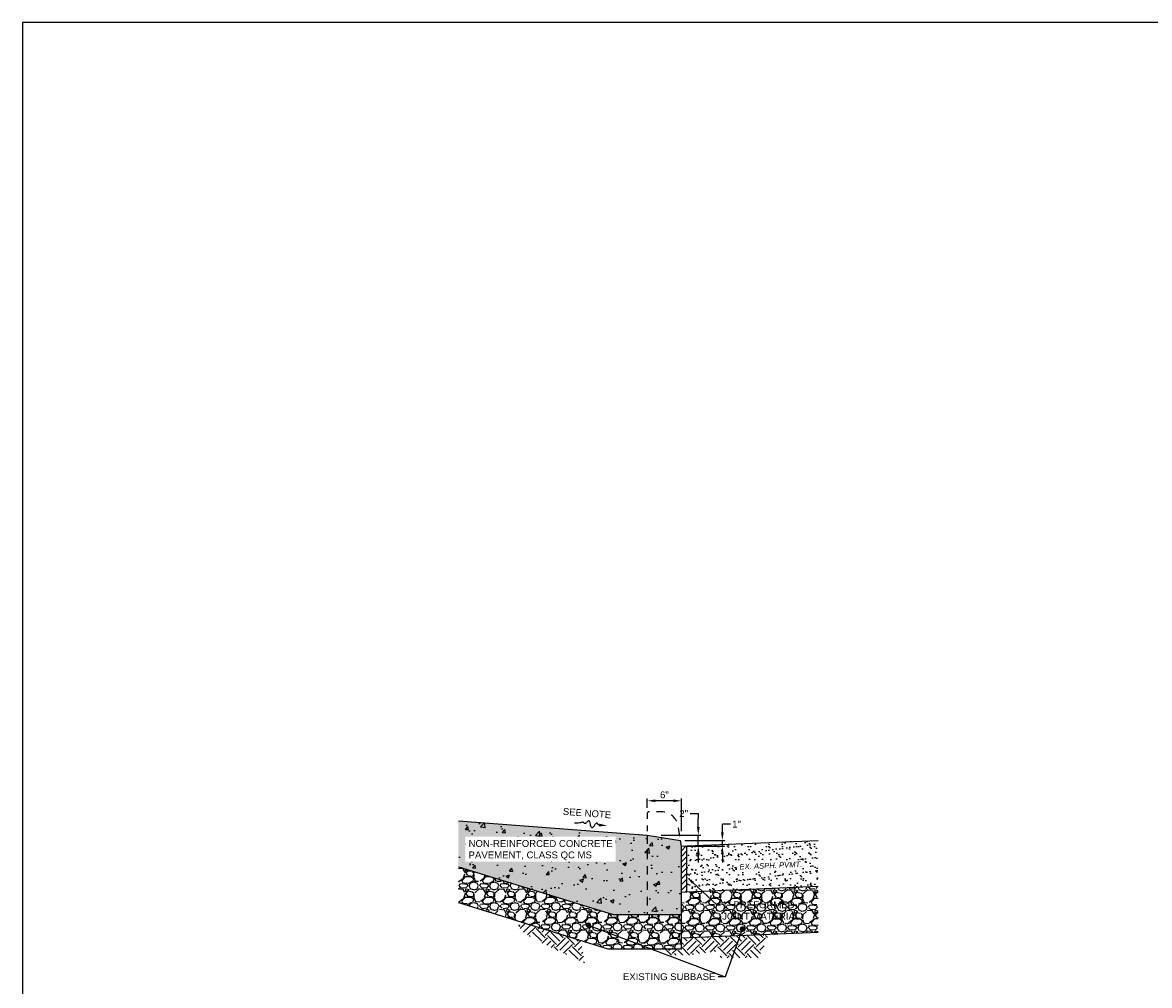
# Paper-space layout 'SOLAR POWERED SIGN DETAIL' of a CAD drawing. Extents: x 0 to 61, y -10 to 22.8.
# Tile 2 of 5: x 0 to 16.5, y 7.9 to 22. Entities that reach past the tile are written whole.
import ezdxf
from ezdxf import colors
from ezdxf.entities.mleader import LeaderData, LeaderLine
from ezdxf.enums import TextEntityAlignment as Align
from ezdxf.math import Vec2, Vec3

# ---------------------------------------------------------------- set-up
doc = ezdxf.new("R2010")
doc.units = 0
doc.header["$MEASUREMENT"] = 0
doc.linetypes.add('HIDDEN2', pattern=[0.1875, 0.125, -0.0625])
for name, color, linetype in [('G_P-AN-Hatch-Line-1', 250, 'Continuous'), ('G_P-AN-Hatch-Line-4', 7, 'Continuous'), ('G_P-AN-Hatch-Solid-14', 238, 'Continuous'), ('G_P-AN-Line-1', 8, 'Continuous'), ('G_P-AN-Line-5', 1, 'Continuous'), ('G_P-AN-Text-Dim', 7, 'Continuous')]:
    doc.layers.add(name, color=color, linetype=linetype)
doc.styles.add('CT_P-Dim', font='arial.ttf')
doc.styles.add('CT_P-Text', font='arial.ttf')
doc.styles.add('CT_X-Text', font='ariali.ttf')
doc.dimstyles.new('CT_P-Dim-Eng', dxfattribs={"dimtxt": 0.1, "dimasz": 0.12, "dimexe": 0.035, "dimexo": 0.06, "dimgap": 0.035, "dimtad": 1, "dimdsep": 46, "dimtxsty": 'CT_P-Dim', "dimcen": 0, "dimclrd": 256, "dimclre": 256, "dimclrt": 256, "dimaunit": 1, "dimadec": 6, "dimazin": 0, "dimtfac": 0.75, "dimtix": 1, "dimtmove": 1, "dimatfit": 0, "dimfxl": 1, "dimtolj": 1, "dimtzin": 0, "dimlwd": -1, "dimlwe": -1, "dimarcsym": 0})
pattern_1 = [(45, (211674.8299807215, 244909.5277061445), (2.775557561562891e-17, 0.2651650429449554), [0.1875, -0.1875]), (45, (211674.7802622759, 244909.5774245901), (2.775557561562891e-17, 0.2651650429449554), [0.1875, -0.1875]), (45, (211674.7305438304, 244909.6271430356), (2.775557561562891e-17, 0.2651650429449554), [0.1875, -0.1875]), (135, (211674.7305438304, 244909.660288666), (-0.2651650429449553, 5.551115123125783e-17), [0.1875, -0.1875]), (135, (211674.7802622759, 244909.7100071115), (-0.2651650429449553, 5.551115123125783e-17), [0.1875, -0.1875]), (135, (211674.8299807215, 244909.7597255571), (-0.2651650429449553, 5.551115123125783e-17), [0.1875, -0.1875])]

# ---------------------------------------------------------------- blocks, each defined once
blk = doc.blocks.new('*D1433')
at = {"layer": 'G_P-AN-Text-Dim', "transparency": 16777216}
for p, q in [((10.21784334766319, 10.16951040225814), (10.21784334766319, 10.28951040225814)), ((10.33784334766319, 10.28951040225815), (10.21784334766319, 10.28951040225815)), ((9.66833944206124, 10.04951040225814), (10.25284334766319, 10.04951040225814)), ((10.21784334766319, 9.968773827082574), (10.21784334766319, 10.04951040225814)), ((9.68125729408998, 9.968773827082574), (10.25284334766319, 9.968773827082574)), ((10.21784334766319, 9.848773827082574), (10.21784334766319, 9.728773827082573))]:
    blk.add_line(p, q, dxfattribs=at)
for points in [[(10.19784334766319, 10.16951040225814), (10.23784334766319, 10.16951040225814), (10.21784334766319, 10.04951040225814)], [(10.19784334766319, 9.848773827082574), (10.23784334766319, 9.848773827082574), (10.21784334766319, 9.968773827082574)]]:
    blk.add_solid(points, dxfattribs=at)
at = {"layer": 'G_P-AN-Text-Dim', "transparency": 16777216, "insert": (10.42560596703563, 10.28951040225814), "char_height": 0.1, "attachment_point": 5, "rotation": 359.99, "style": 'CT_P-Text'}
blk.add_mtext('\\A1;1"', dxfattribs=at)
blk = doc.blocks.new('_Dot')
at = {"color": 0, "linetype": 'ByBlock', "lineweight": -2}
blk.add_line((-0.5, 0), (-1, 0), dxfattribs=at)
at = {"color": 0, "linetype": 'ByBlock', "const_width": 0.5}
blk.add_lwpolyline([(-0.25, 0, 1), (0.25, 0, 1)], format="xyb", close=True, dxfattribs=at)
blk = doc.blocks.new('*D1431')
at = {"layer": 'G_P-AN-Text-Dim', "transparency": 16777216}
for p, q in [((9.746219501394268, 10.44518241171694), (9.866219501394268, 10.44518241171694)), ((9.866219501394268, 10.44518241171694), (9.866219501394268, 10.36744354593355)), ((9.866219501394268, 10.24744354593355), (9.866219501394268, 10.36744354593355)), ((9.323437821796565, 10.12744354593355), (9.901219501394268, 10.12744354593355)), ((9.866219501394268, 9.968773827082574), (9.866219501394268, 10.12744354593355)), ((9.68125729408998, 9.968773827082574), (9.901219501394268, 9.968773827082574)), ((9.866219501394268, 9.848773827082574), (9.866219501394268, 9.728773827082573))]:
    blk.add_line(p, q, dxfattribs=at)
for points in [[(9.846219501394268, 10.24744354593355), (9.886219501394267, 10.24744354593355), (9.866219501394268, 10.12744354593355)], [(9.846219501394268, 9.848773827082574), (9.886219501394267, 9.848773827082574), (9.866219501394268, 9.968773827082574)]]:
    blk.add_solid(points, dxfattribs=at)
at = {"layer": 'G_P-AN-Text-Dim', "transparency": 16777216, "insert": (9.652897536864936, 10.44518241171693), "char_height": 0.1, "attachment_point": 5, "rotation": 359.99, "style": 'CT_P-Text'}
blk.add_mtext('\\A1;2"', dxfattribs=at)
blk = doc.blocks.new('Flow Arrow')
at = {"color": 0}
blk.add_lwpolyline([(-0.09059815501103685, 1.165290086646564e-11), (-0.08581497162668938, -0.0007164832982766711), (-0.08193505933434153, -0.002628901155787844), (-0.0787751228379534, -0.005381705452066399), (-0.07615186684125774, -0.008619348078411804), (-0.07388199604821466, -0.01198628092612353), (-0.07178221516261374, -0.01512695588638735), (-0.06966922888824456, -0.01768582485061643), (-0.06735974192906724, -0.01930733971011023), (-0.06470892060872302, -0.01971027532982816), (-0.06172577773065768, -0.01891069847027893), (-0.05845778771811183, -0.01699899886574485), (-0.05495242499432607, -0.01406556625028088), (-0.05125716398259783, -0.01020079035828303), (-0.04741947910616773, -0.005495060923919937), (-0.04348684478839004, -3.876768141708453e-05), (-0.03950673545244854, 0.006077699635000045), (-0.03551973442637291, 0.01269643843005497), (-0.03153886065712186, 0.01938949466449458), (-0.02757024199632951, 0.02566140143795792), (-0.02362000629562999, 0.03101669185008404), (-0.01969428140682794, 0.034959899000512), (-0.01579919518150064, 0.03699555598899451), (-0.01194087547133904, 0.03662819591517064), (-0.008125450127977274, 0.03336235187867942), (-0.004352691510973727, 0.02693640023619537), (-0.0005969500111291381, 0.01802409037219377), (0.003173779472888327, 0.00753301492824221), (0.006991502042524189, -0.003629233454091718), (0.01088822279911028, -0.01455506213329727), (0.01489594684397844, -0.0243368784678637), (0.01904667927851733, -0.03206708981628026), (0.0233724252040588, -0.03683810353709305), (0.02788954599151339, -0.03802541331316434), (0.03255182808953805, -0.03613685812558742), (0.03729741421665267, -0.03196336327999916), (0.04206444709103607, -0.02629585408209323), (0.04679106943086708, -0.01992525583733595), (0.05141542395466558, -0.01364249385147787), (0.05587565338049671, -0.008238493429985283), (0.06010990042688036, -0.004504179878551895), (0.06407868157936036, -0.003011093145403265), (0.06783200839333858, -0.003453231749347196), (0.07144226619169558, -0.005305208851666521), (0.07498184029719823, -0.008041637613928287), (0.0785231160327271, -0.01113713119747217), (0.08213847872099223, -0.01406630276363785), (0.08590031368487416, -0.01630376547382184), (0.0898810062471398, -0.01732413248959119), (0.09423557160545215, -0.01676095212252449), (0.09944954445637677, -0.01488351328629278), (0.1060910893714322, -0.01212004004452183), (0.1147283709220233, -0.008898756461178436), (0.1259295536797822, -0.005647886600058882), (0.1402628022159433, -0.002795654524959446), (0.158296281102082, -0.0007702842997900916), (0.1805981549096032, 1.165290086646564e-11)], dxfattribs=at)
blk.add_solid([(-0.09059815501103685, -0.01499999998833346), (-0.09059815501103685, 0.0150000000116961), (-0.1805981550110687, 1.165290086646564e-11)], dxfattribs=at)
blk = doc.blocks.new('*D1432')
at = {"layer": 'G_P-AN-Text-Dim', "transparency": 16777216}
for p, q in [((9.121257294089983, 10.52877382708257), (9.121257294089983, 10.66509375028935)), ((9.501257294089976, 10.63009375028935), (9.241257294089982, 10.63009375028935)), ((9.621257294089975, 10.18744354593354), (9.621257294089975, 10.66509375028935))]:
    blk.add_line(p, q, dxfattribs=at)
for points in [[(9.241257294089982, 10.65009375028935), (9.241257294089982, 10.61009375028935), (9.121257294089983, 10.63009375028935)], [(9.501257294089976, 10.65009375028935), (9.501257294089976, 10.61009375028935), (9.621257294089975, 10.63009375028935)]]:
    blk.add_solid(points, dxfattribs=at)
at = {"layer": 'G_P-AN-Text-Dim', "transparency": 16777216, "insert": (9.371257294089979, 10.71615104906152), "char_height": 0.1, "attachment_point": 5, "style": 'CT_P-Dim'}
blk.add_mtext('\\A1;6"', dxfattribs=at)

psp = doc.layouts.new('SOLAR POWERED SIGN DETAIL')

# ---------------------------------------------------------------- hatches: boundary and pattern name
at = {"layer": 'G_P-AN-Hatch-Line-1'}
h = psp.add_hatch(dxfattribs=at)
h.set_pattern_fill('AR-SAND', color=256, scale=0.075, style=0)
h.set_pattern_definition([(37.50000000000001, (6.520810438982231, 2.341444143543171), (-0.004724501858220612, 0.1445117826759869), [0, -0.114, 0, -0.1275, 0, -0.121875]), (7.499999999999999, (6.520810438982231, 2.341444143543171), (0.1327332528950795, 0.2116609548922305), [0, -0.06149999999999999, 0, -0.10275, 0, -0.039375]), (327.5, (6.428560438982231, 2.341444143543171), (0.2335606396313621, 0.0004244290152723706), [0, -0.0375, 0, -0.135, 0, -0.17625]), (317.5, (6.428560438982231, 2.341444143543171), (0.225459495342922, 0.0658256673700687), [0, -0.01875, 0, -0.0885, 0, -0.10125])])
h.paths.add_polyline_path([(11.61512331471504, 10.05239941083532), (9.701257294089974, 9.970470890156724), (9.701257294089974, 9.299857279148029), (11.61512331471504, 9.381785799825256)])
h.paths.add_polyline_path([(10.39371755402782, 9.607855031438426), (11.45415755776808, 9.642522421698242), (11.48114979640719, 9.763787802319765), (10.42070979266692, 9.729120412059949)], flags=24)
h = psp.add_hatch(dxfattribs=at)
h.set_pattern_fill('GRAVEL', color=256, scale=0.3, style=0)
h.set_pattern_definition([(228.012787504, (13.10193375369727, 4.272310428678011), (-2.400000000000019, -2.700000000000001), [0.0403608, -3.995726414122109]), (184.969740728, (13.07493375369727, 4.242310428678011), (3.599999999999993, 0.3000000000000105), [0.0692604, -6.856777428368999]), (132.510447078, (13.00593375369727, 4.236310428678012), (3.000000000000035, -3.299999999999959), [0.0488364, -4.83480977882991]), (267.273689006, (12.88893375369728, 4.161310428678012), (0.3000000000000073, 6.000000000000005), [0.06307139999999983, -6.24406741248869]), (292.833654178, (12.88593375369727, 4.098310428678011), (-1.499999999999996, 3.600000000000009), [0.06184649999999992, -6.122811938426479]), (357.273689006, (12.90993375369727, 4.041310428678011), (-6.000000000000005, 0.3000000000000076), [0.06307139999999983, -6.24406741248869]), (37.6942404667, (12.97293375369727, 4.038310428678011), (-3.899999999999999, -2.999999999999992), [0.08340869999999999, -8.2574545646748]), (72.2553283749, (13.03893375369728, 4.089310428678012), (2.100000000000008, 6.600000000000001), [0.07874639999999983, -7.795896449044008]), (121.429565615, (13.06293375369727, 4.164310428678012), (-2.400000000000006, 3.899999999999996), [0.063285, -6.265221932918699]), (175.236358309, (13.02993375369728, 4.218310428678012), (3.299999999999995, -0.3000000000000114), [0.0722496, -3.54022877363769]), (222.397437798, (12.95793375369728, 4.224310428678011), (-3.599999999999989, -3.299999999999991), [0.0934344, -9.25001250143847]), (138.814074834, (13.18593375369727, 4.158310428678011), (-2.10000000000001, 1.8), [0.03189029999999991, -3.157153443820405]), (171.46923439, (13.16193375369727, 4.179310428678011), (3.899999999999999, -0.5999999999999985), [0.0606711, -6.0064534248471]), (225, (13.10193375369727, 4.188310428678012), (-3.330669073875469e-17, -0.2999999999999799), [0.04242629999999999, -0.38183776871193]), (203.198590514, (13.08093375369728, 4.224310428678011), (1.499999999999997, 0.5999999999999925), [0.0228474, -2.26188453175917]), (291.801409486, (13.05993375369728, 4.215310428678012), (-0.2999999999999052, 0.9000000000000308), [0.0323109, -1.58323854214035]), (30.96375653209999, (13.07193375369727, 4.185310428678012), (0.9000000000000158, 0.5999999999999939), [0.05247869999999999, -1.69680686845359]), (161.565051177, (13.11693375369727, 4.212310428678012), (0.6000000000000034, -0.299999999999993), [0.03794729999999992, -0.9107359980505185]), (16.389540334, (12.88593375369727, 4.215310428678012), (2.99999999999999, 0.9000000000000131), [0.05316, -5.26285354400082]), (70.3461759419, (12.93693375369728, 4.230310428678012), (-1.200000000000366, -3.300000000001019), [0.04459829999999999, -4.4152223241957]), (293.198590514, (13.11693375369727, 4.272310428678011), (-0.5999999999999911, 1.499999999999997), [0.0456945, -2.23903743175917]), (343.610459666, (13.13493375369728, 4.230310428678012), (-2.99999999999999, 0.900000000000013), [0.05315999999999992, -5.262853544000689]), (339.44395478, (12.88593375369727, 4.029310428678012), (-1.500000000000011, 0.6000000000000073), [0.05126399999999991, -2.511937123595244]), (294.775140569, (12.93393375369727, 4.011310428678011), (-1.500000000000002, 3.3), [0.0429534, -4.2523929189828]), (66.8014094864, (13.11993375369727, 3.972310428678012), (0.5999999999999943, 1.499999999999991), [0.0456945, -2.23903743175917]), (17.3540246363, (13.13793375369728, 4.014310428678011), (-3.899999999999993, -1.199999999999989), [0.0502893, -4.978627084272]), (69.44395478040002, (12.97293375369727, 3.972310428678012), (-0.6000000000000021, -1.499999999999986), [0.02563199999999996, -2.537569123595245]), (101.309932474, (13.10193375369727, 3.972310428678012), (-0.2999999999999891, 1.200000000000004), [0.015297, -1.51440885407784]), (165.963756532, (13.09893375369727, 3.987310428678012), (0.8999999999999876, -0.3000000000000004), [0.0618465, -1.17508518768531]), (186.009005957, (13.03893375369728, 4.002310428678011), (3.000000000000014, 0.2999999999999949), [0.057315, -5.67417695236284]), (303.690067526, (13.07193375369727, 4.158310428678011), (-0.2999999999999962, 0.5999999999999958), [0.04326659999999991, -1.038398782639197]), (353.157226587, (13.09593375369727, 4.122310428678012), (5.100000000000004, -0.6000000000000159), [0.0755382, -7.47826878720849]), (60.9453959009, (13.17093375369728, 4.113310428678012), (-1.199999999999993, -2.099999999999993), [0.0308868, -3.0578022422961]), (90, (13.18593375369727, 4.140310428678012), (-0.2999999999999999, 0.3), [0.018, -0.282]), (120.256437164, (13.03293375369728, 4.011310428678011), (1.200000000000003, -2.100000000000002), [0.0416772, -4.12605599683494]), (48.01278750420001, (13.01193375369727, 4.047310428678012), (2.4, 2.699999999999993), [0.08072159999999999, -3.955365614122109]), (0, (13.06593375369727, 4.107310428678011), (0.3, 0.3), [0.078, -0.222]), (325.3048464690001, (13.14393375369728, 4.107310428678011), (3.000000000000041, -2.099999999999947), [0.04743419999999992, -4.695982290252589]), (254.054604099, (13.18293375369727, 4.080310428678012), (-0.3000000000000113, -1.200000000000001), [0.0436806, -2.14035236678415]), (207.645975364, (13.17093375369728, 4.038310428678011), (-5.699999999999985, -3.000000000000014), [0.0711195, -7.040842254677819]), (175.42607874, (13.10793375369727, 4.005310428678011), (-3.899999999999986, 0.3000000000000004), [0.07523969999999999, -7.448722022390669])])
h.paths.add_polyline_path([(11.61512331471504, 9.381785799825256), (9.701257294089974, 9.299857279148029), (9.621257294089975, 9.296432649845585), (9.621257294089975, 8.625819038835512), (11.61512331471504, 8.711172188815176)])
h.paths.add_polyline_path([(10.1890995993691, 8.849571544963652), (11.39624245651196, 8.849571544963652), (11.39624245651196, 9.185285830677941), (10.1890995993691, 9.185285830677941)], flags=24)
h = psp.add_hatch(dxfattribs=at)
h.set_pattern_fill('EARTH', color=256, scale=0.75, angle=45, style=0)
h.set_pattern_definition(pattern_1)
h.paths.add_polyline_path([(7.233342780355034, 8.875048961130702), (7.257998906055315, 8.738707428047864), (7.541180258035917, 8.572339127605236), (8.208823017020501, 8.25734163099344), (8.148408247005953, 8.602264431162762)])
h = psp.add_hatch(dxfattribs=at)
h.set_pattern_fill('EARTH', color=256, scale=0.75, angle=45, style=0)
h.set_pattern_definition(pattern_1)
edge = h.paths.add_edge_path()
edge.add_line((10.20279856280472, 8.337300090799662), (10.74187825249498, 8.337300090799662))
edge.add_arc((8.990123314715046, 9.302367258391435), 2, 331.1489944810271, 341.8745123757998)
edge.add_line((10.89087818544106, 8.680168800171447), (9.621257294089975, 8.62581903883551))
edge.add_line((9.621257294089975, 8.625819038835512), (9.621257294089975, 8.46877382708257))
edge.add_line((9.621257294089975, 8.468773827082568), (9.343013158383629, 8.46877382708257))
edge.add_line((9.343013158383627, 8.468773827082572), (9.405232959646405, 8.437420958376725))
edge.add_line((9.405232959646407, 8.437420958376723), (9.458488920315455, 8.374537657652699))
edge.add_line((9.458488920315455, 8.374537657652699), (9.71992726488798, 8.374537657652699))
edge.add_line((9.71992726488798, 8.374537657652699), (10.1362920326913, 8.432583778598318))
edge.add_line((10.1362920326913, 8.432583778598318), (10.20279856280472, 8.337300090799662))
at = {"layer": 'G_P-AN-Hatch-Line-4'}
h = psp.add_hatch(dxfattribs=at)
h.set_pattern_fill('AR-CONC', color=256, scale=0.075, style=0)
h.set_pattern_definition([(49.99999999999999, (12.88593375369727, 4.100610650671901), (0.5379451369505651, -0.04706410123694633), [0.05624999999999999, -0.61875]), (355, (12.88593375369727, 4.100610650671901), (-0.10406350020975, 0.5641441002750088), [0.045, -0.4949999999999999]), (100.45144446, (12.93076251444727, 4.096688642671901), (0.4338816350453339, 0.517079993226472), [0.04780514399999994, -0.525856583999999]), (46.18420000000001, (12.88593375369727, 4.2506106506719), (0.8004309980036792, -0.1241394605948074), [0.08437499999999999, -0.928125]), (96.63563549, (12.95263631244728, 4.240265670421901), (0.7009964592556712, 0.7305889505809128), [0.0717077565, -0.7887853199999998]), (351.1841639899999, (12.88593375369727, 4.2506106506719), (0.7009964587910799, 0.7305889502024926), [0.0675, -0.7425000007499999]), (21, (12.96093375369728, 4.213110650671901), (0.4476802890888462, -0.3019641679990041), [0.05624999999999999, -0.61875]), (326.0000000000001, (12.96093375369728, 4.213110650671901), (0.1824864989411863, 0.5438625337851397), [0.045, -0.4949999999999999]), (71.45144474, (12.99824044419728, 4.1879469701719), (0.6301667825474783, 0.2418983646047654), [0.0478051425, -0.5258565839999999]), (37.50000000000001, (12.88593375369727, 4.100610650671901), (0.009119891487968, 0.2496703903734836), [0, -0.4889999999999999, 0, -0.5025, 0, -0.496875]), (7.499999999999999, (12.88593375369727, 4.100610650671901), (0.1973021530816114, 0.2958087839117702), [0, -0.2865, 0, -0.47775, 0, -0.189375]), (327.5, (12.71868375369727, 4.100610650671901), (0.4003668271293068, -0.01691615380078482), [0, -0.1875, 0, -0.585, 0, -0.77625]), (317.5, (12.64368375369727, 4.100610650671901), (0.4373896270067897, 0.07507873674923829), [0, -0.24375, 0, -0.3885, 0, -0.5512499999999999])])
h.paths.add_polyline_path([(9.121257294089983, 10.12744354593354), (6.365123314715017, 10.33923280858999), (6.36512331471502, 9.667257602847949), (8.621257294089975, 8.968773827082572), (9.121257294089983, 8.968773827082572)])
h.paths.add_polyline_path([(9.621257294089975, 9.968773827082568), (9.608339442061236, 10.04951040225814), (9.121257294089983, 10.12744354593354), (9.121257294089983, 8.968773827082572), (9.621257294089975, 8.968773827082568)])
h.paths.add_polyline_path([(6.810411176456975, 9.645127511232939), (9.415765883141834, 9.645127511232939), (9.415765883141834, 9.800345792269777), (6.810411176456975, 9.800345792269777)], flags=9)
h = psp.add_hatch(dxfattribs=at)
h.set_pattern_fill('GRAVEL', color=256, scale=0.3, style=0)
h.set_pattern_definition([(228.012787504, (13.10193375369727, 7.586514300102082), (-2.400000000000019, -2.700000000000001), [0.0403608, -3.995726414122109]), (184.969740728, (13.07493375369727, 7.556514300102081), (3.599999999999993, 0.3000000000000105), [0.0692604, -6.856777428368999]), (132.510447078, (13.00593375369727, 7.550514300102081), (3.000000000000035, -3.299999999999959), [0.0488364, -4.83480977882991]), (267.273689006, (12.88893375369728, 7.475514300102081), (0.3000000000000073, 6.000000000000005), [0.06307139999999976, -6.244067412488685]), (292.833654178, (12.88593375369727, 7.412514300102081), (-1.499999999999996, 3.600000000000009), [0.06184649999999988, -6.122811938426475]), (357.273689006, (12.90993375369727, 7.35551430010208), (-6.000000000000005, 0.3000000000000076), [0.06307139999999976, -6.244067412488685]), (37.6942404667, (12.97293375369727, 7.35251430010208), (-3.899999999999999, -2.999999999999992), [0.08340869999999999, -8.2574545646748]), (72.2553283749, (13.03893375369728, 7.403514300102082), (2.100000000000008, 6.600000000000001), [0.07874639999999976, -7.795896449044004]), (121.429565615, (13.06293375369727, 7.478514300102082), (-2.400000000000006, 3.899999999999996), [0.063285, -6.265221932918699]), (175.236358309, (13.02993375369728, 7.532514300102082), (3.299999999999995, -0.3000000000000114), [0.0722496, -3.54022877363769]), (222.397437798, (12.95793375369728, 7.53851430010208), (-3.599999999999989, -3.299999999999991), [0.0934344, -9.25001250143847]), (138.814074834, (13.18593375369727, 7.472514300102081), (-2.10000000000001, 1.8), [0.03189029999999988, -3.157153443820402]), (171.46923439, (13.16193375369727, 7.493514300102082), (3.899999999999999, -0.5999999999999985), [0.0606711, -6.0064534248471]), (225, (13.10193375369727, 7.502514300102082), (-3.330669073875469e-17, -0.2999999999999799), [0.04242629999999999, -0.38183776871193]), (203.198590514, (13.08093375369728, 7.53851430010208), (1.499999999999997, 0.5999999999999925), [0.0228474, -2.26188453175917]), (291.801409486, (13.05993375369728, 7.529514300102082), (-0.2999999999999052, 0.9000000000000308), [0.0323109, -1.58323854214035]), (30.96375653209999, (13.07193375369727, 7.499514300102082), (0.9000000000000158, 0.5999999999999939), [0.05247869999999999, -1.69680686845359]), (161.565051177, (13.11693375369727, 7.526514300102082), (0.6000000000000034, -0.299999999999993), [0.03794729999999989, -0.910735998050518]), (16.389540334, (12.88593375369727, 7.529514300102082), (2.99999999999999, 0.9000000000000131), [0.05316, -5.26285354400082]), (70.3461759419, (12.93693375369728, 7.54451430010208), (-1.200000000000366, -3.300000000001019), [0.04459829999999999, -4.4152223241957]), (293.198590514, (13.11693375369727, 7.586514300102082), (-0.5999999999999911, 1.499999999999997), [0.0456945, -2.23903743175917]), (343.610459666, (13.13493375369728, 7.54451430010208), (-2.99999999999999, 0.900000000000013), [0.05315999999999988, -5.262853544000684]), (339.44395478, (12.88593375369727, 7.343514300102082), (-1.500000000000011, 0.6000000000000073), [0.05126399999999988, -2.511937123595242]), (294.775140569, (12.93393375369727, 7.325514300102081), (-1.500000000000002, 3.3), [0.0429534, -4.2523929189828]), (66.8014094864, (13.11993375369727, 7.286514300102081), (0.5999999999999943, 1.499999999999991), [0.0456945, -2.23903743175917]), (17.3540246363, (13.13793375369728, 7.328514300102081), (-3.899999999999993, -1.199999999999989), [0.0502893, -4.978627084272]), (69.44395478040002, (12.97293375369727, 7.286514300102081), (-0.6000000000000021, -1.499999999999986), [0.02563199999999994, -2.537569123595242]), (101.309932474, (13.10193375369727, 7.286514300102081), (-0.2999999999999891, 1.200000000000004), [0.015297, -1.51440885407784]), (165.963756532, (13.09893375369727, 7.301514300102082), (0.8999999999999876, -0.3000000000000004), [0.0618465, -1.17508518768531]), (186.009005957, (13.03893375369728, 7.316514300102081), (3.000000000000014, 0.2999999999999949), [0.057315, -5.67417695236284]), (303.690067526, (13.07193375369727, 7.472514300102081), (-0.2999999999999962, 0.5999999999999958), [0.04326659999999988, -1.038398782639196]), (353.157226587, (13.09593375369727, 7.436514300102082), (5.100000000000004, -0.6000000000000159), [0.0755382, -7.47826878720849]), (60.9453959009, (13.17093375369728, 7.427514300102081), (-1.199999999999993, -2.099999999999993), [0.0308868, -3.0578022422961]), (90, (13.18593375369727, 7.454514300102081), (-0.2999999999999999, 0.3), [0.018, -0.282]), (120.256437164, (13.03293375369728, 7.325514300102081), (1.200000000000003, -2.100000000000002), [0.0416772, -4.12605599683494]), (48.01278750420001, (13.01193375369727, 7.361514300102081), (2.4, 2.699999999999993), [0.08072159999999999, -3.955365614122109]), (0, (13.06593375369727, 7.421514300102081), (0.3, 0.3), [0.078, -0.222]), (325.3048464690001, (13.14393375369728, 7.421514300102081), (3.000000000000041, -2.099999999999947), [0.04743419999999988, -4.695982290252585]), (254.054604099, (13.18293375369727, 7.394514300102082), (-0.3000000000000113, -1.200000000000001), [0.0436806, -2.14035236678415]), (207.645975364, (13.17093375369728, 7.35251430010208), (-5.699999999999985, -3.000000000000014), [0.0711195, -7.040842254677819]), (175.42607874, (13.10793375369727, 7.319514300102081), (-3.899999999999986, 0.3000000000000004), [0.07523969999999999, -7.448722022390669])])
h.paths.add_polyline_path([(6.365123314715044, 9.667257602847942), (6.365123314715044, 9.143843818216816), (8.537966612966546, 8.468773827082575), (9.621257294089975, 8.468773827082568), (9.621257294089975, 8.968773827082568), (8.621257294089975, 8.968773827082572)])
at = {"layer": 'G_P-AN-Hatch-Solid-14'}
h = psp.add_hatch(color=256, dxfattribs=at)
h.dxf.hatch_style = 1
h.paths.add_polyline_path([(9.621257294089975, 9.968773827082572), (9.608339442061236, 10.04951040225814), (9.121257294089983, 10.12744354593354), (6.365123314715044, 10.33923280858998), (6.365123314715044, 9.667257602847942), (8.621257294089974, 8.968773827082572), (9.621257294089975, 8.968773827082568)])
at = {"layer": 'G_P-AN-Line-5'}
h = psp.add_hatch(dxfattribs=at)
h.set_pattern_fill('ANSI31', color=256, scale=0.4666666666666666, style=0)
h.set_pattern_definition([(45, (14.304256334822, 3.447099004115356), (-0.04124789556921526, 0.04124789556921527), [])])
h.paths.add_polyline_path([(9.701257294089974, 9.970470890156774), (9.621257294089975, 9.967046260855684), (9.621257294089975, 9.296432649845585), (9.701257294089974, 9.29985727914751)])

# ---------------------------------------------------------------- linework, layer by layer
at = {"layer": 'G_P-AN-Hatch-Line-1', "linetype": 'HIDDEN2'}
psp.add_line((9.121257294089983, 10.12744354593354), (9.121257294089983, 8.968773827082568), dxfattribs=at)
at = {"layer": 'G_P-AN-Hatch-Line-1'}
for p, q in [((9.701257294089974, 9.970470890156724), (11.61512331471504, 10.05239941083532)), ((9.701257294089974, 9.299857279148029), (11.61512331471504, 9.381785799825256)), ((9.620584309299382, 8.625790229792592), (11.61512331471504, 8.711172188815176))]:
    psp.add_line(p, q, dxfattribs=at)
at = {"layer": 'G_P-AN-Hatch-Line-1', "linetype": 'HIDDEN2', "flags": 128}
psp.add_lwpolyline([(9.598361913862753, 10.11186995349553), (9.574937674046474, 10.25827145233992, 0.3684720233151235), (9.328077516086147, 10.46877382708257), (9.142057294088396, 10.46877382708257, 0.414213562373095), (9.121257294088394, 10.44797382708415), (9.121257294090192, 10.18820669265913)], format="xyb", dxfattribs=at)
at = {"layer": 'G_P-AN-Line-1', "color": 250}
psp.add_lwpolyline([(0, 0), (34, 0), (34, 22), (0, 22)], close=True, dxfattribs=at)
at = {"layer": 'G_P-AN-Line-5'}
for p, q in [((6.365123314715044, 10.33923280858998), (9.121257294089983, 10.12744354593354)), ((9.121257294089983, 10.12744354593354), (9.608339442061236, 10.04951040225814)), ((9.621257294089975, 9.96877382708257), (9.608339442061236, 10.04951040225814)), ((9.621257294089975, 8.468773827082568), (9.621257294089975, 9.96877382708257)), ((9.623216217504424, 9.96713011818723), (9.701257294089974, 9.970470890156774)), ((9.701257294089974, 9.299857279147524), (9.701257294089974, 9.970470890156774)), ((6.365123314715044, 9.667257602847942), (8.621257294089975, 8.968773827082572)), ((9.621257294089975, 9.296432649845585), (9.701257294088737, 9.299857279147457)), ((6.365123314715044, 9.143843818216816), (8.545629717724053, 8.468773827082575)), ((8.621257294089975, 8.968773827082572), (9.621257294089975, 8.968773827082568)), ((8.545629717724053, 8.468773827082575), (9.621257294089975, 8.468773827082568))]:
    psp.add_line(p, q, dxfattribs=at)

# ---------------------------------------------------------------- block references
at = {"layer": 'G_P-AN-Text-Dim', "xscale": 1.333333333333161, "yscale": 1.333333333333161, "zscale": 1.333333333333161, "rotation": 175.5059070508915}
psp.add_blockref('Flow Arrow', (8.299082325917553, 10.28534426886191), dxfattribs=at)

# ---------------------------------------------------------------- texts
at = {"layer": 'G_P-AN-Hatch-Line-1', "style": 'CT_X-Text'}
psp.add_text('EX. ASPH. PVMT.', height=0.08, rotation=2.451213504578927, dxfattribs=at).set_placement((10.9284362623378, 9.645399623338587), align=Align.CENTER)
at = {"layer": 'G_P-AN-Text-Dim', "style": 'CT_P-Text'}
psp.add_text('SEE NOTE', height=0.1, rotation=355.6058627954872, dxfattribs=at).set_placement((7.886116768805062, 10.42636920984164))

# ---------------------------------------------------------------- dimensions: what is measured, and where the dimension line sits
at = {"layer": 'G_P-AN-Text-Dim'}
dim = psp.add_linear_dim(base=(9.121257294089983, 10.63009375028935), p1=(9.621257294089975, 10.12744354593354), p2=(9.121257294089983, 10.46877382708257), text='6"', dimstyle='CT_P-Dim-Eng', override={"dimpost": "'", "dimaunit": 0}, dxfattribs=at)
dim.commit()
dim.dimension.update_dxf_attribs({"geometry": '*D1432', "text_midpoint": (9.371257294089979, 10.71615104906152)})
for base, p2, text, picture, middle in [((9.866219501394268, 10.12744354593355), (9.263437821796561, 10.12744354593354), '2"', '*D1431', (9.866219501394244, 10.44518241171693)), ((10.21784334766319, 10.04951040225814), (9.608339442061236, 10.04951040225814), '1"', '*D1433', (10.24637230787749, 10.28951040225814))]:
    dim = psp.add_linear_dim(base=base, p1=(9.621257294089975, 9.96877382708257), p2=p2, angle=90, text=text, dimstyle='CT_P-Dim-Eng', override={"dimpost": "'", "dimtxsty": 'CT_P-Text'}, dxfattribs=at)
    dim.commit()
    dim.dimension.update_dxf_attribs({"geometry": picture, "text_midpoint": middle, "dimtype": 160, "text_rotation": 359.99})

# ---------------------------------------------------------------- leaders
ml = psp.add_multileader_mtext('Standard', dxfattribs=at)
ml.set_content('1" PREFORMED JOINT MATERIAL', color=256, style='CT_P-Text')
ml.set_leader_properties(color=256)
ml.build(insert=Vec2(0, 0))
ml.multileader.update_dxf_attribs({"text_right_attachment_type": 3, "dogleg_length": 0.05, "arrow_head_size": 0.12})
ctx = ml.context
ctx.base_point, ctx.char_height, ctx.arrow_head_size, ctx.landing_gap_size, ctx.plane_origin = Vec3(10.1890995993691, 9.110285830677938), 0.1, 0.12, 0.025, Vec3(10.06157653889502, 3.861880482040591)
ctx.right_attachment = 3
notes = []
notes.append((ctx, [(1, (1, 1, 0), (10.1390995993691, 9.110285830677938), (1, 0), 0.05, [(0, [(9.701257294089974, 9.512594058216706)], 0, [])])]))
ctx.mtext.insert, ctx.mtext.width, ctx.mtext.defined_height, ctx.mtext.flow_direction = Vec3(10.2140995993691, 9.160285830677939), 1.282797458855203, 0.4328594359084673, 5
ml = psp.add_multileader_mtext('Standard', dxfattribs=at)
ml.set_content('EXISTING SUBBASE ', color=256, style='CT_P-Text')
ml.set_leader_properties(color=256)
ml.set_arrow_properties(name='DOT')
ml.build(insert=Vec2(0, 0))
ml.multileader.update_dxf_attribs({"text_right_attachment_type": 3, "dogleg_length": 0.1, "arrow_head_size": 0.08})
ctx = ml.context
ctx.base_point, ctx.char_height, ctx.arrow_head_size, ctx.landing_gap_size, ctx.plane_origin = Vec3(8.705561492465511, 8.05938677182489), 0.1, 0.08, 0.06, Vec3(7.513459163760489, 3.376295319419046)
ctx.right_attachment = 3
notes.append((ctx, [(1, (1, 1, 0), (10.25782615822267, 8.057681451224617), (-1, 0), 0.1, [(0, [(8.263417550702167, 8.812497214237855)], 0, []), (1, [(10.51138579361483, 8.757382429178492)], 0, [])])]))
ctx.mtext.insert, ctx.mtext.width, ctx.mtext.defined_height, ctx.mtext.flow_direction = Vec3(8.765561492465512, 8.110239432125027), 1.34431514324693, 0.6208214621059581, 5
for ctx, leaders in notes:
    for number, flags, end, landing, length, lines in leaders:
        leader = LeaderData()
        leader.index, (leader.has_last_leader_line, leader.has_dogleg_vector, leader.attachment_direction) = number, flags
        leader.last_leader_point, leader.dogleg_vector, leader.dogleg_length = Vec3(end), Vec3(landing), length
        for number, points, colour, breaks in lines:
            line = LeaderLine()
            line.index, line.vertices, line.color, line.breaks = number, Vec3.list(points), colors.encode_raw_color(colour), breaks
            leader.lines.append(line)
        ctx.leaders.append(leader)

# ---------------------------------------------------------------- next in the draw order: texts
at = {"layer": 'G_P-AN-Text-Dim', "insert": (6.512693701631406, 10.0560397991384), "char_height": 0.1, "width": 2.096770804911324, "attachment_point": 1, "style": 'CT_P-Text', "bg_fill": 3, "box_fill_scale": 1.5, "bg_fill_color": 256, "bg_fill_transparency": 0}
psp.add_mtext('NON-REINFORCED CONCRETE PAVEMENT, CLASS QC MS', dxfattribs=at)

doc.saveas('drawing.dxf')
